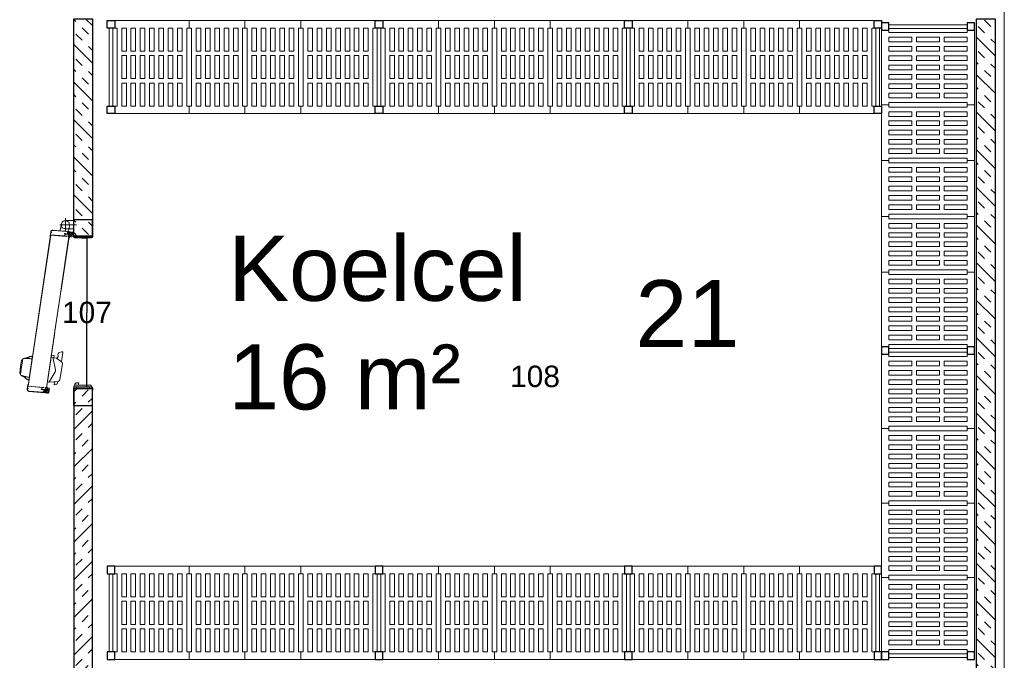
# Model space of a CAD drawing. Header units: millimetres. Extents: x 251300 to 553564, y 2563 to 144710.
# Tile 31 of 57: x 282004 to 287295, y 41972 to 45414. Entities that reach past the tile are written whole.
import ezdxf
from ezdxf.enums import TextEntityAlignment as Align

# ---------------------------------------------------------------- set-up
doc = ezdxf.new("R2010")
doc.units = ezdxf.units.MM
doc.set_wipeout_variables(frame=1)
doc.layers.add('0 @ 50', color=7, linetype='Continuous')
for name, color, linetype, lineweight in [('APPARAAT1', 2, 'Continuous', 25), ('APPARAAT2', 1, 'Continuous', 20), ('APPARAAT5', 7, 'Continuous', 5), ('POSITIENUMMER', 141, 'Continuous', 20), ('TEKST PS', 10, 'Continuous', 9), ('X-L22_C_binnenwand', 7, 'Continuous', 13), ('X-T22_C_ruimtelabel', 7, 'Continuous', 5)]:
    doc.layers.add(name, color=color, linetype=linetype, lineweight=lineweight)
doc.styles.add('PS', font='arial.ttf')
doc.styles.get("Standard").update_dxf_attribs({"font": 'arial.ttf'})
doc.dimstyles.get("Standard").update_dxf_attribs({"dimtxt": 0.18, "dimasz": 0.18, "dimexe": 0.18, "dimexo": 0.0625, "dimgap": 0.09, "dimtad": 0, "dimtih": 1, "dimtoh": 1, "dimdec": 4, "dimzin": 0, "dimdsep": 46, "dimtxsty": 'Standard', "dimcen": 0.09, "dimadec": 0, "dimazin": 0, "dimtfac": 1, "dimtdec": 4, "dimtofl": 0, "dimtmove": 0, "dimatfit": 3, "dimfxl": 1, "dimtolj": 1, "dimtzin": 0, "dimarcsym": 0})

# ---------------------------------------------------------------- blocks, each defined once
blk = doc.blocks.new('POSITIENUMMER')
at = {"layer": 'POSITIENUMMER', "style": 'PS', "flags": 1}
for tag, p in [('MERK-TYPE', (-1.22, -6.81)), ('AFMETINGEN', (-1.22, -10.86)), ('OMSCHRIJVING', (-1.22, -14.79)), ('OPMERKINGEN', (-1.22, -18.98))]:
    blk.add_attdef(tag, p, '', height=2.8, dxfattribs=at)
blk.add_wipeout([(-5.03, 0), (-5.03, 0.11), (-5.02, 0.2), (-5, 0.34), (-4.97, 0.48), (-4.93, 0.6), (-4.86, 0.76), (-4.78, 0.92), (-4.69, 1.07), (-4.6, 1.2), (-4.54, 1.27), (-4.48, 1.34), (-4.43, 1.4), (-4.35, 1.49), (-4.26, 1.57), (-4.18, 1.64), (-4.07, 1.73), (-3.91, 1.86), (-3.77, 1.95), (-3.62, 2.05), (-3.49, 2.12), (-3.31, 2.22), (-3.18, 2.29), (-3.02, 2.36), (-2.86, 2.43), (-2.72, 2.48), (-2.53, 2.55), (-2.36, 2.61), (-2.17, 2.66), (-2, 2.71), (-1.73, 2.77), (-1.53, 2.81), (-1.37, 2.84), (-1.13, 2.88), (-0.93, 2.9), (-0.73, 2.92), (-0.52, 2.93), (-0.28, 2.95), (-0.09, 2.95), (0.17, 2.95), (0.35, 2.94), (0.58, 2.93), (0.78, 2.91), (1, 2.89), (1.15, 2.87), (1.32, 2.85), (1.47, 2.82), (1.68, 2.78), (1.88, 2.74), (2.01, 2.7), (2.16, 2.67), (2.37, 2.6), (2.54, 2.55), (2.65, 2.51), (2.78, 2.46), (2.91, 2.41), (3.05, 2.34), (3.21, 2.27), (3.32, 2.22), (3.46, 2.14), (3.61, 2.06), (3.73, 1.98), (3.85, 1.9), (4, 1.79), (4.11, 1.7), (4.21, 1.62), (4.33, 1.5), (4.43, 1.4), (4.53, 1.29), (4.62, 1.17), (4.69, 1.06), (4.77, 0.94), (4.83, 0.83), (4.89, 0.7), (4.93, 0.6), (4.97, 0.47), (4.99, 0.38), (5.02, 0.23), (5.03, 0.13), (5.03, 0.07), (5.03, 0.04), (5.03, -0.07), (5.02, -0.18), (5.02, -0.17), (5.01, -0.3), (4.96, -0.48), (4.92, -0.62), (4.88, -0.73), (4.79, -0.9), (4.74, -0.99), (4.69, -1.08), (4.62, -1.17), (4.52, -1.29), (4.44, -1.39), (4.37, -1.46), (4.28, -1.55), (4.2, -1.63), (4.05, -1.75), (3.95, -1.83), (3.83, -1.91), (3.65, -2.03), (3.52, -2.11), (3.37, -2.19), (3.23, -2.26), (3.12, -2.32), (2.93, -2.4), (2.81, -2.45), (2.67, -2.5), (2.5, -2.56), (2.26, -2.63), (2.12, -2.68), (1.9, -2.73), (1.71, -2.78), (1.55, -2.81), (1.41, -2.83), (1.28, -2.85), (1.11, -2.88), (0.84, -2.91), (0.68, -2.92), (0.46, -2.94), (0.29, -2.95), (0.1, -2.95), (-0.12, -2.95), (-0.33, -2.94), (-0.56, -2.93), (-0.83, -2.91), (-1.09, -2.88), (-1.3, -2.85), (-1.58, -2.8), (-1.83, -2.75), (-2.05, -2.69), (-2.13, -2.67), (-2.15, -2.67), (-2.41, -2.59), (-2.61, -2.52), (-2.79, -2.45), (-2.94, -2.39), (-3.08, -2.33), (-3.25, -2.25), (-3.37, -2.19), (-3.5, -2.12), (-3.64, -2.04), (-3.76, -1.96), (-3.89, -1.87), (-3.97, -1.81), (-4.08, -1.73), (-4.15, -1.67), (-4.32, -1.51), (-4.48, -1.35), (-4.55, -1.26), (-4.64, -1.14), (-4.73, -1), (-4.79, -0.9), (-4.86, -0.77), (-4.91, -0.65), (-4.94, -0.55), (-4.97, -0.44), (-5.01, -0.28), (-5.02, -0.19), (-5.03, -0.07)]).dxf.layer = 'POSITIENUMMER'
at = {"layer": 'POSITIENUMMER'}
blk.add_attdef('POS', text='', height=2.3, dxfattribs=at).set_placement((0, 0), align=Align.MIDDLE)
blk = doc.blocks.new('*D25')
at = {"layer": 'APPARAAT5', "color": 0, "lineweight": -2, "ltscale": 3, "transparency": 16777216}
for p, q in [((-90, 5.9), (-90, 2.92)), ((-10, 5.9), (-10, 2.92)), ((-89.99, 2.93), (-50.03, 2.93)), ((-10.01, 2.93), (-49.97, 2.93))]:
    blk.add_line(p, q, dxfattribs=at)
at = {"layer": 'APPARAAT5', "color": 0, "ltscale": 3, "transparency": 16777216}
for points in [[(-89.99, 2.93), (-89.99, 2.93), (-90, 2.93)], [(-10.01, 2.93), (-10.01, 2.93), (-10, 2.93)]]:
    blk.add_solid(points, dxfattribs=at)
at = {"layer": 'Defpoints', "color": 0, "ltscale": 3, "transparency": 16777216}
for p in [(-90, 5.9), (-10, 5.9), (-10, 2.93)]:
    blk.add_point(p, dxfattribs=at)
at = {"layer": 'APPARAAT5', "color": 0, "ltscale": 3, "transparency": 16777216, "insert": (-50, 2.93), "char_height": 0.009, "attachment_point": 5}
blk.add_mtext('\\A1;80.0000', dxfattribs=at)
blk = doc.blocks.new('*U84')
at = {"layer": 'APPARAAT5'}
h = blk.add_hatch(dxfattribs=at)
h.set_pattern_fill('INSUL', color=256, scale=15, angle=45)
h.set_pattern_definition([(45, (1364.11, 0), (-101.028, 101.028), []), (45, (1330.44, 33.68), (-101.028, 101.028), [47.625, -47.625]), (45, (1296.76, 67.35), (-101.028, 101.028), [47.625, -47.625])])
h.paths.add_polyline_path([(1564.1, 0), (0, 0), (0, 100), (1564.1, 100)])
at = {"layer": 'APPARAAT1'}
blk.add_lwpolyline([(1564.1, 0), (0, 0), (0, 100), (1564.1, 100)], close=True, dxfattribs=at)
blk = doc.blocks.new('*U83')
at = {"layer": 'APPARAAT5'}
h = blk.add_hatch(dxfattribs=at)
h.set_pattern_fill('INSUL', color=256, scale=15, angle=45)
h.set_pattern_definition([(45, (967.98, 0), (-101.028, 101.028), []), (45, (934.3, 33.68), (-101.028, 101.028), [47.625, -47.625]), (45, (900.63, 67.35), (-101.028, 101.028), [47.625, -47.625])])
h.paths.add_polyline_path([(1168, 0), (0, 0), (0, 100), (1168, 100)])
at = {"layer": 'APPARAAT1'}
blk.add_lwpolyline([(1168, 0), (0, 0), (0, 100), (1168, 100)], close=True, dxfattribs=at)
blk = doc.blocks.new('*U82')
at = {"layer": 'APPARAAT5'}
h = blk.add_hatch(dxfattribs=at)
h.set_pattern_fill('INSUL', color=256, scale=15, angle=45)
h.set_pattern_definition([(45, (3352.09, 0), (-101.028, 101.028), []), (45, (3318.42, 33.68), (-101.028, 101.028), [47.625, -47.625]), (45, (3284.74, 67.35), (-101.028, 101.028), [47.625, -47.625])])
h.paths.add_polyline_path([(3552.1, 0), (0, 0), (0, 100), (3552.1, 100)])
at = {"layer": 'APPARAAT1'}
blk.add_lwpolyline([(3552.1, 0), (0, 0), (0, 100), (3552.1, 100)], close=True, dxfattribs=at)
blk = doc.blocks.new('legbord 500-400')
at = {"layer": 'APPARAAT2'}
for p, q in [((400, 500), (0, 500)), ((0, 500), (0, 460)), ((400, 460), (400, 500)), ((12.5, 460), (0, 460)), ((12.5, 250), (12.5, 460)), ((387.5, 250), (387.5, 460)), ((400, 460), (387.5, 460)), ((12.5, 250), (12.5, 40)), ((387.5, 250), (387.5, 40)), ((0, 40), (12.5, 40)), ((0, 40), (0, 0)), ((0, 0), (400, 0)), ((387.5, 40), (400, 40)), ((400, 0), (400, 40))]:
    blk.add_line(p, q, dxfattribs=at)
at = {"layer": 'APPARAAT5'}
for p, q in [((37.5, 336), (37.5, 460)), ((62.5, 460), (37.5, 460)), ((62.5, 336), (62.5, 460)), ((87.5, 336), (87.5, 460)), ((112.5, 460), (87.5, 460)), ((112.5, 336), (112.5, 460)), ((137.5, 336), (137.5, 460)), ((162.5, 460), (137.5, 460)), ((162.5, 336), (162.5, 460)), ((187.5, 336), (187.5, 460)), ((212.5, 460), (187.5, 460)), ((212.5, 336), (212.5, 460)), ((237.5, 336), (237.5, 460)), ((262.5, 460), (237.5, 460)), ((262.5, 336), (262.5, 460)), ((287.5, 336), (287.5, 460)), ((312.5, 460), (287.5, 460)), ((312.5, 336), (312.5, 460)), ((337.5, 336), (337.5, 460)), ((362.5, 460), (337.5, 460)), ((362.5, 336), (362.5, 460)), ((37.5, 336), (62.5, 336)), ((87.5, 336), (112.5, 336)), ((137.5, 336), (162.5, 336)), ((187.5, 336), (212.5, 336)), ((237.5, 336), (262.5, 336)), ((287.5, 336), (312.5, 336)), ((337.5, 336), (362.5, 336)), ((37.5, 312), (62.5, 312)), ((37.5, 250), (37.5, 312)), ((62.5, 250), (62.5, 312)), ((87.5, 312), (112.5, 312)), ((87.5, 250), (87.5, 312)), ((112.5, 250), (112.5, 312)), ((137.5, 312), (162.5, 312)), ((137.5, 250), (137.5, 312)), ((162.5, 250), (162.5, 312)), ((187.5, 312), (212.5, 312)), ((187.5, 250), (187.5, 312)), ((212.5, 250), (212.5, 312)), ((237.5, 312), (262.5, 312)), ((237.5, 250), (237.5, 312)), ((262.5, 250), (262.5, 312)), ((287.5, 312), (312.5, 312)), ((287.5, 250), (287.5, 312)), ((312.5, 250), (312.5, 312)), ((337.5, 312), (362.5, 312)), ((337.5, 250), (337.5, 312)), ((362.5, 250), (362.5, 312)), ((37.5, 250), (37.5, 188)), ((62.5, 250), (62.5, 188)), ((87.5, 250), (87.5, 188)), ((112.5, 250), (112.5, 188)), ((137.5, 250), (137.5, 188)), ((162.5, 250), (162.5, 188)), ((187.5, 250), (187.5, 188)), ((212.5, 250), (212.5, 188)), ((237.5, 250), (237.5, 188)), ((262.5, 250), (262.5, 188)), ((287.5, 250), (287.5, 188)), ((312.5, 250), (312.5, 188)), ((337.5, 250), (337.5, 188)), ((362.5, 250), (362.5, 188)), ((37.5, 188), (62.5, 188)), ((37.5, 164), (37.5, 40)), ((37.5, 164), (62.5, 164)), ((62.5, 164), (62.5, 40)), ((87.5, 188), (112.5, 188)), ((87.5, 164), (87.5, 40)), ((87.5, 164), (112.5, 164)), ((112.5, 164), (112.5, 40)), ((137.5, 188), (162.5, 188)), ((137.5, 164), (137.5, 40)), ((137.5, 164), (162.5, 164)), ((162.5, 164), (162.5, 40)), ((187.5, 188), (212.5, 188)), ((187.5, 164), (212.5, 164)), ((187.5, 164), (187.5, 40)), ((212.5, 164), (212.5, 40)), ((237.5, 188), (262.5, 188)), ((237.5, 164), (237.5, 40)), ((237.5, 164), (262.5, 164)), ((262.5, 164), (262.5, 40)), ((287.5, 188), (312.5, 188)), ((287.5, 164), (287.5, 40)), ((287.5, 164), (312.5, 164)), ((312.5, 164), (312.5, 40)), ((337.5, 188), (362.5, 188)), ((337.5, 164), (337.5, 40)), ((337.5, 164), (362.5, 164)), ((362.5, 164), (362.5, 40)), ((37.5, 40), (62.5, 40)), ((87.5, 40), (112.5, 40)), ((137.5, 40), (162.5, 40)), ((187.5, 40), (212.5, 40)), ((237.5, 40), (262.5, 40)), ((287.5, 40), (312.5, 40)), ((337.5, 40), (362.5, 40))]:
    blk.add_line(p, q, dxfattribs=at)
blk = doc.blocks.new('staander 500')
at = {"layer": 'APPARAAT1'}
for points in [[(0, 460), (40, 460), (40, 500), (0, 500)], [(0, 0), (40, 0), (40, 40), (0, 40)]]:
    blk.add_lwpolyline(points, close=True, dxfattribs=at)
at = {"layer": 'APPARAAT2'}
for p, q in [((10, 460), (10, 40)), ((30, 460), (30, 40))]:
    blk.add_line(p, q, dxfattribs=at)
blk = doc.blocks.new('*U130')
for name, p in [('staander 500', (0, -500)), ('legbord 500-400', (40, -500)), ('legbord 500-400', (440, -500)), ('legbord 500-400', (840, -500)), ('legbord 500-400', (1240, -500)), ('staander 500', (1640, -500))]:
    blk.add_blockref(name, p)
blk = doc.blocks.new('legbord 500-300')
at = {"layer": 'APPARAAT2'}
for p, q in [((300, 500), (0, 500)), ((0, 500), (0, 460)), ((300, 460), (300, 500)), ((12.5, 460), (0, 460)), ((12.5, 250), (12.5, 460)), ((287.5, 250), (287.5, 460)), ((300, 460), (287.5, 460)), ((12.5, 250), (12.5, 40)), ((287.5, 250), (287.5, 40)), ((0, 40), (12.5, 40)), ((0, 40), (0, 0)), ((0, 0), (300, 0)), ((287.5, 40), (300, 40)), ((300, 0), (300, 40))]:
    blk.add_line(p, q, dxfattribs=at)
at = {"layer": 'APPARAAT5'}
for p, q in [((37.5, 336), (37.5, 460)), ((62.5, 460), (37.5, 460)), ((62.5, 336), (62.5, 460)), ((87.5, 336), (87.5, 460)), ((112.5, 460), (87.5, 460)), ((112.5, 336), (112.5, 460)), ((137.5, 336), (137.5, 460)), ((162.5, 460), (137.5, 460)), ((162.5, 336), (162.5, 460)), ((187.5, 336), (187.5, 460)), ((212.5, 460), (187.5, 460)), ((212.5, 336), (212.5, 460)), ((237.5, 336), (237.5, 460)), ((262.5, 460), (237.5, 460)), ((262.5, 336), (262.5, 460)), ((37.5, 336), (62.5, 336)), ((87.5, 336), (112.5, 336)), ((137.5, 336), (162.5, 336)), ((187.5, 336), (212.5, 336)), ((237.5, 336), (262.5, 336)), ((37.5, 312), (62.5, 312)), ((37.5, 250), (37.5, 312)), ((62.5, 250), (62.5, 312)), ((87.5, 312), (112.5, 312)), ((87.5, 250), (87.5, 312)), ((112.5, 250), (112.5, 312)), ((137.5, 312), (162.5, 312)), ((137.5, 250), (137.5, 312)), ((162.5, 250), (162.5, 312)), ((187.5, 312), (212.5, 312)), ((187.5, 250), (187.5, 312)), ((212.5, 250), (212.5, 312)), ((237.5, 312), (262.5, 312)), ((237.5, 250), (237.5, 312)), ((262.5, 250), (262.5, 312)), ((37.5, 250), (37.5, 188)), ((62.5, 250), (62.5, 188)), ((87.5, 250), (87.5, 188)), ((112.5, 250), (112.5, 188)), ((137.5, 250), (137.5, 188)), ((162.5, 250), (162.5, 188)), ((187.5, 250), (187.5, 188)), ((212.5, 250), (212.5, 188)), ((237.5, 250), (237.5, 188)), ((262.5, 250), (262.5, 188)), ((37.5, 188), (62.5, 188)), ((37.5, 164), (37.5, 40)), ((37.5, 164), (62.5, 164)), ((62.5, 164), (62.5, 40)), ((87.5, 188), (112.5, 188)), ((87.5, 164), (87.5, 40)), ((87.5, 164), (112.5, 164)), ((112.5, 164), (112.5, 40)), ((137.5, 188), (162.5, 188)), ((137.5, 164), (137.5, 40)), ((137.5, 164), (162.5, 164)), ((162.5, 164), (162.5, 40)), ((187.5, 188), (212.5, 188)), ((187.5, 164), (187.5, 40)), ((187.5, 164), (212.5, 164)), ((212.5, 164), (212.5, 40)), ((237.5, 188), (262.5, 188)), ((237.5, 164), (237.5, 40)), ((237.5, 164), (262.5, 164)), ((262.5, 164), (262.5, 40)), ((37.5, 40), (62.5, 40)), ((87.5, 40), (112.5, 40)), ((137.5, 40), (162.5, 40)), ((187.5, 40), (212.5, 40)), ((237.5, 40), (262.5, 40))]:
    blk.add_line(p, q, dxfattribs=at)
blk = doc.blocks.new('*U51')
for name, p in [('staander 500', (0, -500)), ('legbord 500-300', (40, -500)), ('legbord 500-300', (340, -500)), ('legbord 500-300', (640, -500)), ('legbord 500-400', (940, -500)), ('staander 500', (1340, -500))]:
    blk.add_blockref(name, p)
blk = doc.blocks.new('*U62')
for name, p in [('staander 500', (0, -500)), ('legbord 500-400', (40, -500)), ('legbord 500-300', (440, -500)), ('legbord 500-300', (740, -500)), ('legbord 500-400', (1040, -500)), ('staander 500', (1440, -500))]:
    blk.add_blockref(name, p)
blk = doc.blocks.new('*U53')
for name, p in [('staander 500', (0, -500)), ('legbord 500-400', (40, -500)), ('legbord 500-300', (440, -500)), ('legbord 500-300', (740, -500)), ('legbord 500-300', (1040, -500)), ('legbord 500-400', (1340, -500)), ('staander 500', (1740, -500))]:
    blk.add_blockref(name, p)
blk = doc.blocks.new('*U24')
at = {"layer": 'APPARAAT1'}
for p, q in [((-100, 10), (-90.95, 10)), ((-100, 10), (-100, 0)), ((-9.05, 10), (0, 10)), ((0, 10), (0, 0)), ((-100, 0), (-90.95, 0)), ((-9.05, 0), (0, 0))]:
    blk.add_line(p, q, dxfattribs=at)
at = {"layer": 'APPARAAT5', "ltscale": 3}
for p, q in [((-79.22077, 38.0429), (-83.24206, 38.65232)), ((-79.14585, 38.53725), (-82.4086, 39.03172)), ((-79.22077, 38.0429), (-75.19948, 37.43347)), ((-79.14585, 38.53725), (-75.88311, 38.04278)), ((-92.45115, 34.18173), (-93.15832, 25.57947)), ((-92.90213, 26.26887), (-92.30284, 34.15926)), ((-91.33507, 34.8723), (-90.93959, 34.81236)), ((-91.3126, 35.0206), (-88.89577, 34.65433)), ((-90.93959, 34.81236), (-90.97705, 34.56518)), ((-90.97705, 34.56518), (-90.82874, 34.54271)), ((-90.82874, 34.54271), (-90.79128, 34.78989)), ((-90.79128, 34.78989), (-89.7037, 34.62506)), ((-90.27006, 25.95089), (-89.5554, 34.60259)), ((-90.25355, 27.06095), (-89.7037, 34.62506)), ((-89.57113, 34.49878), (-8.47193, 22.38091)), ((-8.46368, 22.43529), (-89.56289, 34.55316)), ((-89.5554, 34.60259), (-88.80398, 34.48871)), ((-88.80398, 34.48871), (-88.81147, 34.43927)), ((-88.81147, 34.43927), (-88.57424, 34.40332)), ((-86.34649, 34.06571), (-73.59345, 32.13298)), ((-91.45198, 27.49543), (-91.5194, 27.05051)), ((-91.5194, 27.05051), (-91.3711, 27.02803)), ((-91.3711, 27.02803), (-91.51794, 26.05909)), ((-91.47752, 25.32475), (-91.20781, 27.10443)), ((-91.45198, 27.49543), (-91.30367, 27.47295)), ((-91.34113, 27.22577), (-91.30367, 27.47295)), ((-91.34113, 27.22577), (-90.25355, 27.06095)), ((-91.20781, 27.10443), (-90.26853, 26.96208)), ((-90.26853, 26.96208), (-90.41837, 25.97337)), ((-93.41372, 23.4938), (-93.34629, 23.93872)), ((-93.41372, 23.4938), (-92.16795, 23.305)), ((-93.35679, 23.53574), (-93.30435, 23.88179)), ((-93.35679, 23.53574), (-92.20989, 23.36193)), ((-93.34629, 23.93872), (-92.6596, 23.83465)), ((-92.93857, 24.59175), (-93.30533, 24.16099)), ((-93.30435, 23.88179), (-92.15745, 23.70797)), ((-93.2683, 24.78701), (-93.14843, 25.57798)), ((-93.2683, 24.78701), (-93.10022, 24.76154)), ((-93.25835, 24.05182), (-92.74077, 23.97338)), ((-92.85974, 24.58958), (-93.22741, 24.15597)), ((-92.70474, 24.01849), (-93.20053, 24.09362)), ((-93.18448, 24.67276), (-92.9587, 24.63854)), ((-93.16949, 24.77163), (-90.15393, 24.31462)), ((-93.15832, 25.57947), (-92.58487, 25.49257)), ((-93.14843, 25.57798), (-92.51071, 25.48134)), ((-93.09751, 24.91284), (-93.0151, 25.45663)), ((-93.09751, 24.91284), (-92.94921, 24.89037)), ((-93.02101, 24.93323), (-92.78431, 25.17701)), ((-93.0151, 25.45663), (-91.43317, 25.21689)), ((-93.00966, 24.89952), (-92.94922, 24.89036)), ((-92.98754, 25.70531), (-92.92011, 26.15022)), ((-92.98754, 25.70531), (-92.5624, 25.64087)), ((-92.97175, 24.74166), (-92.94922, 24.89036)), ((-92.9522, 24.87059), (-92.94921, 24.89037)), ((-92.92011, 26.15022), (-91.53592, 25.94045)), ((-92.90213, 26.26887), (-91.51794, 26.05909)), ((-92.87288, 24.72668), (-92.82892, 25.01672)), ((-92.8018, 25.07139), (-92.72378, 25.15175)), ((-92.80145, 24.61471), (-92.18894, 24.52188)), ((-92.77496, 25.6731), (-92.75698, 25.79174)), ((-92.77496, 25.6731), (-92.48823, 25.62964)), ((-92.75698, 25.79174), (-91.76827, 25.6419)), ((-92.6596, 23.83465), (-92.7017, 23.94217)), ((-92.64089, 25.04701), (-92.6916, 25.14687)), ((-92.67514, 24.69671), (-92.63118, 24.98675)), ((-92.60252, 23.826), (-92.66567, 23.98728)), ((-92.47246, 24.85009), (-92.6263, 25.15307)), ((-92.60252, 23.826), (-92.30591, 23.78105)), ((-92.57627, 24.68172), (-92.55373, 24.83043)), ((-92.55672, 24.81066), (-92.55372, 24.83043)), ((-92.55373, 24.83043), (-92.49329, 24.82127)), ((-92.55372, 24.83043), (-91.51558, 24.6731)), ((-92.51071, 25.48134), (-92.48823, 25.62964)), ((-92.50517, 25.55129), (-92.50368, 25.56118)), ((-92.44767, 24.66265), (-90.22391, 24.32564)), ((-92.30591, 23.78105), (-92.19781, 23.91638)), ((-92.24882, 23.77239), (-92.17676, 23.86261)), ((-92.24882, 23.77239), (-92.10052, 23.74992)), ((-92.20989, 23.36193), (-92.15745, 23.70797)), ((-92.16795, 23.305), (-91.34451, 23.14297)), ((-92.16045, 23.35448), (-92.10052, 23.74992)), ((-92.16045, 23.35448), (-91.33486, 23.19203)), ((-92.15729, 24.50356), (-91.57423, 23.91725)), ((-92.15125, 23.93461), (-91.61154, 23.85281)), ((-92.1302, 23.88084), (-91.5687, 23.79575)), ((-92.12511, 25.4229), (-92.10263, 25.5712)), ((-92.12511, 25.4229), (-90.50857, 25.17791)), ((-92.10819, 25.50124), (-92.10969, 25.49135)), ((-92.10263, 25.5712), (-91.78625, 25.52326)), ((-92.08106, 24.48801), (-91.50342, 23.90852)), ((-92.07173, 24.50412), (-91.04555, 24.3486)), ((-92.05097, 25.41165), (-91.47752, 25.32475)), ((-92.02849, 25.55996), (-91.60335, 25.49553)), ((-91.78625, 25.52326), (-91.76827, 25.6419)), ((-91.53592, 25.94045), (-91.60335, 25.49553)), ((-91.51558, 24.6731), (-91.43317, 25.21689)), ((-91.36727, 24.65062), (-91.28486, 25.19442)), ((-91.36727, 24.65062), (-91.16953, 24.62066)), ((-91.36727, 24.65062), (-90.5763, 24.53075)), ((-91.28486, 25.19442), (-90.49389, 25.07454)), ((-90.92446, 24.33025), (-90.16891, 24.21575)), ((-90.66799, 24.39294), (-90.22391, 24.32564)), ((-90.5763, 24.53075), (-90.49389, 25.07454)), ((-90.47743, 24.51577), (-90.39952, 25.0299)), ((-90.47743, 24.51577), (-90.00289, 24.44385)), ((-90.45496, 24.66408), (-9.37556, 12.54921)), ((-10.4542, 12.71268), (-90.45496, 24.66408)), ((-9.36783, 12.60022), (-90.44723, 24.71508)), ((-90.41837, 25.97337), (-90.27006, 25.95089)), ((-89.83211, 24.56968), (-90.00289, 24.44385)), ((-89.83211, 24.56968), (-89.79603, 24.56422)), ((-87.31739, 21.20856), (-87.60472, 20.35566)), ((-87.48061, 23.20189), (-87.47063, 23.19621)), ((-87.46634, 23.02761), (-87.08397, 18.35775)), ((-87.33077, 24.1906), (-87.45441, 23.37478)), ((-87.33077, 24.1906), (-72.99447, 22.01793)), ((-87.18219, 23.03199), (-81.91886, 20.03529)), ((-74.18092, 22.19774), (-74.59597, 19.45902)), ((-72.99447, 22.01793), (-73.18926, 20.73261)), ((-8.4562, 22.48472), (-9.20762, 22.5986)), ((-9.17087, 13.83303), (-8.4562, 22.48472)), ((-6.65404, 22.36332), (-9.07087, 22.72959)), ((-8.85774, 14.89813), (-8.30789, 22.46225)), ((-7.22031, 22.29742), (-8.30789, 22.46225)), ((-7.25777, 22.05024), (-7.22031, 22.29742)), ((-7.10946, 22.02777), (-7.25777, 22.05024)), ((-7.072, 22.27495), (-7.10946, 22.02777)), ((-6.67652, 22.21501), (-7.072, 22.27495)), ((-6.56277, 13.35686), (-5.96348, 21.24724)), ((-5.81517, 21.22477), (-6.52235, 12.62251)), ((-6.50049, 12.76676), (-5.79631, 21.36947)), ((-88.95063, 20.43544), (-88.68257, 19.36964)), ((-87.8581, 20.22998), (-88.82173, 20.5546)), ((-88.22719, 18.87701), (-88.11552, 18.83939)), ((-86.23714, 17.45064), (-77.45462, 16.11965)), ((-74.67257, 21.13906), (-80.87589, 19.86929)), ((-76.4809, 16.5416), (-74.7608, 19.0421)), ((-76.39464, 16.667), (-71.49063, 15.92379)), ((-74.69438, 19.13866), (-73.71203, 18.4629)), ((-74.40568, 20.71467), (-73.41697, 20.56483)), ((-71.80239, 18.06431), (-71.2318, 16.67794)), ((-71.20621, 16.46576), (-71.26292, 16.09157)), ((-5.82621, 17.21596), (-3.94766, 16.93126)), ((-5.21152, 12.57142), (-4.53724, 17.02061)), ((-2.8964, 8.56934), (-2.89639, 17.56934)), ((-9.99841, 12.6436), (-10.03448, 12.64907)), ((-9.99841, 12.6436), (-9.87257, 12.47282)), ((-9.39803, 12.40091), (-9.87257, 12.47282)), ((-9.02605, 12.09126), (-9.7816, 12.20577)), ((-6.75105, 11.84763), (-9.76661, 12.30464)), ((-7.47275, 11.95741), (-9.69651, 12.29443)), ((-9.25243, 12.22713), (-9.69651, 12.29443)), ((-9.39803, 12.40091), (-9.32012, 12.91503)), ((-9.29916, 12.38592), (-9.21675, 12.92971)), ((-8.50819, 12.26605), (-9.29916, 12.38592)), ((-8.42578, 12.80984), (-9.21675, 12.92971)), ((-7.55556, 12.7791), (-9.17211, 13.02409)), ((-9.02256, 13.81055), (-9.17087, 13.83303)), ((-8.87272, 14.79926), (-9.02256, 13.81055)), ((-8.14218, 10.74361), (-8.97664, 10.83284)), ((-8.13468, 10.79309), (-8.97132, 10.88255)), ((-7.87878, 11.91739), (-8.90495, 12.07291)), ((-7.93345, 14.65691), (-8.87272, 14.79926)), ((-7.77016, 14.73331), (-8.85774, 14.89813)), ((-8.50819, 12.26605), (-8.70594, 12.29602)), ((-7.87464, 11.89924), (-8.59804, 11.51693)), ((-8.00761, 11.30478), (-8.56911, 11.38988)), ((-7.79722, 11.89151), (-8.52782, 11.50429)), ((-7.97157, 11.34989), (-8.51128, 11.43169)), ((-8.50819, 12.26605), (-8.42578, 12.80984)), ((-8.35989, 12.24357), (-8.27748, 12.78736)), ((-7.32174, 12.08624), (-8.35989, 12.24357)), ((-6.69554, 12.54762), (-8.27748, 12.78736)), ((-8.20316, 12.87724), (-7.93345, 14.65691)), ((-7.62971, 12.79033), (-8.20316, 12.87724)), ((-6.8964, 10.55481), (-8.14218, 10.74361)), ((-8.13468, 10.79309), (-8.07475, 11.18853)), ((-8.08525, 10.78555), (-8.0328, 11.1316)), ((-6.93834, 10.61174), (-8.08525, 10.78555)), ((-7.92644, 11.16605), (-8.07475, 11.18853)), ((-6.8859, 10.95779), (-8.0328, 11.1316)), ((-7.96495, 13.44799), (-8.03238, 13.00307)), ((-7.60723, 12.93864), (-8.03238, 13.00307)), ((-7.92644, 11.16605), (-7.96854, 11.27358)), ((-6.58075, 13.23821), (-7.96495, 13.44799)), ((-7.80012, 14.53557), (-7.94697, 13.56663)), ((-6.56277, 13.35686), (-7.94697, 13.56663)), ((-7.86936, 11.1574), (-7.93251, 11.31869)), ((-7.57275, 11.11245), (-7.86936, 11.1574)), ((-7.84948, 12.97536), (-7.83149, 13.094)), ((-7.53309, 12.92741), (-7.84948, 12.97536)), ((-6.84278, 12.94416), (-7.83149, 13.094)), ((-7.65182, 14.51309), (-7.80012, 14.53557)), ((-7.77016, 14.73331), (-7.7327, 14.98049)), ((-7.14906, 11.80681), (-7.76156, 11.89963)), ((-7.58439, 14.95801), (-7.7327, 14.98049)), ((-7.58439, 14.95801), (-7.65182, 14.51309)), ((-7.57275, 11.11245), (-7.46464, 11.24778)), ((-7.55556, 12.7791), (-7.53309, 12.92741)), ((-7.54851, 12.85894), (-7.55001, 12.84905)), ((-7.51566, 11.1038), (-7.4436, 11.19402)), ((-6.82897, 10.99973), (-7.51566, 11.1038)), ((-7.41809, 11.26601), (-6.92229, 11.19087)), ((-6.87945, 11.13381), (-7.39704, 11.21225)), ((-7.39353, 12.1291), (-7.15683, 12.37289)), ((-7.32174, 12.08623), (-7.38218, 12.09539)), ((-7.34427, 11.93753), (-7.32174, 12.08623)), ((-7.32474, 12.06647), (-7.32174, 12.08624)), ((-7.2454, 11.92255), (-7.20144, 12.21259)), ((-7.17432, 12.26727), (-7.0963, 12.34762)), ((-7.16997, 12.72066), (-7.14749, 12.86897)), ((-6.53225, 12.62402), (-7.16997, 12.72066)), ((-7.15452, 12.78911), (-7.15303, 12.799)), ((-6.86076, 12.82552), (-7.14749, 12.86897)), ((-7.10083, 11.76553), (-6.87815, 11.24245)), ((-6.52235, 12.62251), (-7.0958, 12.70942)), ((-6.64818, 12.79329), (-7.07333, 12.85772)), ((-7.01341, 12.24288), (-7.06412, 12.34274)), ((-7.04766, 11.89258), (-7.0037, 12.18262)), ((-7.0249, 11.74425), (-6.80223, 11.22416)), ((-6.84498, 12.04597), (-6.99882, 12.34894)), ((-6.76603, 11.74876), (-6.9918, 11.78297)), ((-6.94879, 11.8776), (-6.92625, 12.0263)), ((-6.93834, 10.61174), (-6.8859, 10.95779)), ((-6.92925, 12.00653), (-6.92626, 12.02631)), ((-6.77795, 12.00383), (-6.92626, 12.02631)), ((-6.86581, 12.01714), (-6.92625, 12.0263)), ((-6.8964, 10.55481), (-6.82897, 10.99973)), ((-6.86076, 12.82552), (-6.84278, 12.94416)), ((-6.65212, 11.83305), (-6.8202, 11.85852)), ((-6.77795, 12.00383), (-6.69554, 12.54762)), ((-6.65212, 11.83305), (-6.53225, 12.62402)), ((-6.64818, 12.79329), (-6.58075, 13.23821)), ((-6.50049, 12.76676), (-4.30319, 12.43376)), ((0.65361, 14.49999), (-6.44639, 14.49999)), ((-5.1464, 12.24629), (-5.14639, 13.1)), ((-5.1464, 10), (-5.1464, 12.24629)), ((-0.6464, 9.99999), (-0.64639, 13.42238)), ((-92, 9.97009), (-92, 9.93009)), ((-92, 9.93009), (-91.8, 9.93009)), ((-91.8, 9.97009), (-91.8, 9.93009)), ((-90.99999, 9.94509), (-91.8, 9.94509)), ((-91.67, 10.10009), (-90.95, 10.10009)), ((-91.52766, 10.20009), (-90.6, 10.20009)), ((-90.99999, 10.00009), (-90.99999, 0.00009)), ((-90.95, -0.09991), (-90.95, 10.10009)), ((-90.8, 10.00009), (-90.8, 8.53009)), ((-90.8, 10.00009), (-90.6, 10.00009)), ((-90.8, 8.53009), (-90.2, 8.53009)), ((-90.8, 8.43009), (-90.2, 8.43009)), ((-90.8, 1.57009), (-90.8, 8.43009)), ((-90.2, 8.53009), (-90.2, 9.60008)), ((-90.2, 1.57009), (-90.2, 8.43009)), ((-90.00003, 9.88548), (-89.15152, 9.67336)), ((-90.00003, 9.88548), (-90, 0.40008)), ((-90, 0.40008), (-90, 9.60008)), ((-89.00003, 9.47933), (-89.00003, 0.79164)), ((-89.00003, 7.63548), (-87.86584, 7.25742)), ((-87.80003, 7.30485), (-87.80003, 8.08858)), ((-10, 0.4), (-10, 9.6)), ((-9.8, 8.6), (-9.8, 9.6)), ((-9.2, 8.6), (-9.8, 8.6)), ((-9.2, 8.5), (-9.8, 8.5)), ((-9.8, 1.5), (-9.8, 8.5)), ((-8.47233, 10.2), (-9.4, 10.2)), ((-9.2, 10), (-9.4, 10)), ((-9.2, 10), (-9.2, 8.6)), ((-9.2, 1.5), (-9.2, 8.5)), ((-9.05, -0.1), (-9.05, 10.1)), ((-8.33, 10.1), (-9.05, 10.1)), ((-9.00001, 10), (-9.00001, 0)), ((-9.00001, 9.945), (-8.2, 9.945)), ((-8.2, 9.97), (-8.2, 9.93)), ((-8, 9.93), (-8.2, 9.93)), ((-8, 9.97), (-8, 9.93)), ((-92, 0.07009), (-91.8, 0.07009)), ((-92, 0.03009), (-92, 0.07009)), ((-91.8, 0.03009), (-91.8, 0.07009)), ((-91.8, 0.05009), (-90.99999, 0.05009)), ((-90.8, 1.57009), (-90.2, 1.57009)), ((-90.8, 1.47009), (-90.2, 1.47009)), ((-90.8, 0.00009), (-90.8, 1.47009)), ((-90.6, 0.00009), (-90.8, 0.00009)), ((-90.2, 0.40008), (-90.2, 1.47009)), ((-90.00003, 0.38548), (-89.15152, 0.59761)), ((-9.2, 1.5), (-9.8, 1.5)), ((-9.2, 1.4), (-9.8, 1.4)), ((-9.8, 0.4), (-9.8, 1.4)), ((-9.2, 0), (-9.2, 1.4)), ((-8.2, 0.07), (-9.00001, 0.07)), ((-8, 0.07), (-8.2, 0.07)), ((-8.2, 0.03), (-8.2, 0.07)), ((-8, 0.03), (-8, 0.07)), ((-91.67, -0.09991), (-90.95, -0.09991)), ((-91.52767, -0.19991), (-90.6, -0.19991)), ((-9.4, 0), (-9.2, 0)), ((-8.47234, -0.2), (-9.4, -0.2)), ((-8.33, -0.1), (-9.05, -0.1))]:
    blk.add_line(p, q, dxfattribs=at)
for centre, radius, start, end in [((-83.31698, 38.15797), 0.5, 81.382368, 158.99505), ((-82.48352, 38.53737), 0.5, 81.382367, 171.382367), ((-79.56785, 39.6703), 3.37538, 193.568531, 198.854097), ((-75.95803, 37.54842), 0.5, 351.382367, 81.382367), ((-78.40709, 39.49439), 3.37538, 323.910637, 329.1962), ((-75.2744, 36.93911), 0.5, 3.769684, 81.382366), ((-91.46244, 34.03189), 1, 81.382371, 171.382371), ((-91.46244, 34.03189), 0.85, 81.382371, 171.382371), ((-88.99276, 34.19866), 0.46588, 26.059443, 77.984106), ((-93.24786, 24.12103), 0.07, 145.185085, 261.382371), ((-93.19454, 24.13317), 0.04, 145.260247, 261.382371), ((-93.17699, 24.72219), 0.05, 81.382371, 261.382371), ((-93.08074, 24.89007), 0.13, 261.382371, 351.382371), ((-93.00666, 24.9193), 0.02, 135.844693, 261.382371), ((-92.9632, 24.60888), 0.03, 325.185085, 81.382371), ((-92.81044, 24.55539), 0.06, 81.382371, 145.260247), ((-92.73005, 25.00173), 0.1, 135.844693, 171.382371), ((-92.71257, 25.10735), 0.1, 81.382371, 135.844693), ((-92.74826, 23.92394), 0.05, 21.382371, 81.382371), ((-92.70943, 25.13782), 0.02, 26.920049, 135.844693), ((-92.71223, 23.96905), 0.05, 21.382371, 81.382371), ((-92.71546, 25.10779), 0.1, 26.920049, 81.382371), ((-92.73005, 25.00173), 0.1, 351.382371, 26.920049), ((-92.57438, 25.56178), 0.07, 261.382371, 351.382371), ((-92.57289, 25.57166), 0.07, 351.382371, 81.382371), ((-92.42819, 24.79118), 0.13, 171.382371, 261.382371), ((-92.49029, 24.84104), 0.02, 261.382371, 26.920049), ((-92.15874, 23.88517), 0.05, 81.382371, 141.382371), ((-92.19643, 24.47245), 0.05, 38.482809, 81.382371), ((-92.13769, 23.83141), 0.05, 81.382371, 141.382371), ((-92.04048, 25.48086), 0.07, 171.382371, 261.382371), ((-92.03898, 25.49075), 0.07, 81.382371, 171.382371), ((-92.07323, 24.49423), 0.01, 81.382371, 218.482809), ((-91.60554, 23.89236), 0.04, 261.382371, 38.482809), ((-91.55821, 23.86496), 0.07, 261.382371, 38.482809), ((-91.05304, 24.29917), 0.05, 23.040515, 81.382371), ((-90.92746, 24.31048), 0.02, 81.382366, 203.011827), ((-90.52805, 25.04938), 0.13, 351.382371, 81.382371), ((-90.16397, 24.72112), 0.4, 261.382371, 336.904859), ((-90.16142, 24.26518), 0.05, 261.382371, 81.382371), ((-85.97134, 23.15002), 1.5, 171.382367, 184.680937), ((-86.9348, 23.4665), 0.5, 171.382367, 240.344856), ((-74.77284, 21.6289), 0.5, 281.56817, 351.382367), ((-6.80388, 21.37461), 0.85, 351.382367, 81.382367), ((-6.80388, 21.37461), 1, 351.382367, 81.382367), ((-88.85365, 20.45984), 0.1, 71.382367, 194.117593), ((-88.00371, 19.54038), 0.7, 194.117593, 251.382367), ((-87.79425, 20.41951), 0.2, 251.382367, 341.382367), ((-86.0873, 18.43935), 1, 184.680937, 261.382367), ((-81.17669, 21.33882), 1.5, 240.344856, 281.56817), ((-77.30478, 17.10836), 1, 261.382367, 325.475859), ((-75.58468, 19.60886), 1, 325.475859, 351.382367), ((-73.42865, 18.87485), 0.5, 235.475859, 304.551027), ((-73.387, 20.76257), 0.2, 261.382367, 351.382367), ((-72.63466, 17.72178), 0.9, 22.370536, 124.551027), ((-71.46067, 16.12154), 0.2, 261.382367, 351.382367), ((-71.6017, 16.5257), 0.4, 351.382367, 22.370536), ((-3.80188, 15.40501), 1, 114.3043093, 161.6543683), ((-2.89639, 13.39999), 3.2, 65.6955773, 114.3043093), ((-4.95847, 9.18569), 7.81125, 63.036785, 82.564814), ((-1.99091, 15.40501), 1, 18.3455303, 65.6955773), ((-1.87013, 15.25654), 1, 15.686726, 63.036785), ((-9.63657, 12.68991), 0.4, 185.859879, 261.382367), ((-9.7741, 12.2552), 0.05, 81.382367, 261.382367), ((-9.19158, 12.89556), 0.13, 81.382367, 171.382367), ((-9.02904, 12.07149), 0.02, 319.752911, 81.382372), ((-8.91245, 12.02348), 0.05, 81.382367, 139.724222), ((-8.55862, 11.45909), 0.07, 124.281929, 261.382367), ((-8.50529, 11.47123), 0.04, 124.281929, 261.382367), ((-8.0151, 11.25535), 0.05, 21.382367, 81.382367), ((-7.97907, 11.30046), 0.05, 21.382367, 81.382367), ((-7.88027, 11.90751), 0.01, 304.281929, 81.382367), ((-7.76906, 11.8502), 0.05, 81.382367, 124.281929), ((-7.61922, 12.85954), 0.07, 261.382367, 351.382367), ((-7.61772, 12.86943), 0.07, 351.382367, 81.382367), ((-7.45327, 12.08595), 0.13, 261.382367, 351.382367), ((-7.42558, 11.21658), 0.05, 81.382367, 141.382367), ((-7.40453, 11.16281), 0.05, 81.382367, 141.382367), ((-7.37918, 12.11517), 0.02, 135.844689, 261.382367), ((-7.10257, 12.19761), 0.1, 135.844689, 171.382367), ((-7.08509, 12.30322), 0.1, 81.382367, 135.844689), ((-7.08531, 12.77863), 0.07, 171.382367, 261.382367), ((-7.08382, 12.78851), 0.07, 81.382367, 171.382367), ((-7.15805, 11.74748), 0.06, 17.504491, 81.382367), ((-7.08195, 12.33369), 0.02, 26.920045, 135.844689), ((-7.08798, 12.30366), 0.1, 26.920045, 81.382367), ((-6.9963, 11.75331), 0.03, 81.382367, 197.579652), ((-7.10257, 12.19761), 0.1, 351.382367, 26.920045), ((-6.80072, 11.98705), 0.13, 171.382367, 261.382367), ((-6.9163, 11.23042), 0.04, 261.382367, 17.504491), ((-6.86896, 11.20302), 0.07, 261.382367, 17.579652), ((-6.86281, 12.03691), 0.02, 261.382367, 26.920045), ((-6.75854, 11.79819), 0.05, 261.382367, 81.382367), ((2.66319, 13.26118), 7.81125, 161.6543683, 181.1823973), ((-3.29238, 20.17933), 7.81125, 262.564814, 279.727947), ((-2.14148, 13.46602), 1, 279.727947, 327.077994), ((-3.98819, 14.66171), 3.2, 327.077994, 15.686726), ((-8.45598, 13.26119), 7.81125, 1.1823973, 18.3455303), ((-91.52766, 9.60009), 0.6, 89.9999503, 141.9268273), ((-91.67, 9.97009), 0.13, 89.9999503, 179.9999503), ((-90.6, 9.60009), 0.6, 359.9999503, 89.9999503), ((-90.6, 9.60009), 0.4, 359.9999503, 89.9999503), ((-89.40412, 8.08858), 1.60478, 359.9999503, 80.9436743), ((-89.20003, 9.47933), 0.2, 359.9999503, 75.9637073), ((-87.85003, 7.30485), 0.05, 251.5650013, 359.9999503), ((-9.4, 9.6), 0.6, 89.9999463, 179.9999463), ((-9.4, 9.6), 0.4, 89.9999463, 179.9999463), ((-8.47233, 9.6), 0.6, 38.0730703, 89.9999463), ((-8.33, 9.97), 0.13, 359.9999463, 89.9999463), ((-91.52767, 0.40009), 0.6, 218.0730733, 269.9999503), ((-91.67, 0.03009), 0.13, 179.9999503, 269.9999503), ((-90.6, 0.40009), 0.4, 269.9999503, 359.9999503), ((-90.6, 0.40009), 0.6, 269.9999503, 359.9999503), ((-89.20003, 0.79164), 0.2, 284.0361933, 359.9999503), ((-9.4, 0.4), 0.6, 179.9999463, 269.9999463), ((-9.4, 0.4), 0.4, 179.9999463, 269.9999463), ((-8.47233, 0.4), 0.6, 269.9999463, 321.9268233), ((-8.33, 0.03), 0.13, 269.9999463, 359.9999463)]:
    blk.add_arc(centre, radius, start, end, dxfattribs=at)
for points, start_tangent, end_tangent in [([(-83.78375, 38.33719), (-83.9316, 38.02185), (-84.08827, 37.69981), (-84.25623, 37.37804), (-84.34521, 37.21944), (-84.43793, 37.06351), (-84.4858, 36.98683), (-84.5347, 36.91111), (-84.63548, 36.76244), (-84.73991, 36.61702), (-84.84763, 36.47437), (-84.95825, 36.33397), (-85.07139, 36.19533), (-85.18668, 36.05795), (-85.24501, 35.98958), (-85.30372, 35.92132), (-85.42142, 35.7847), (-85.53788, 35.64706), (-85.6511, 35.50737), (-85.75911, 35.36459), (-85.85995, 35.21766), (-85.90706, 35.14233), (-85.95163, 35.06556), (-85.99364, 34.98736), (-86.03326, 34.90783), (-86.10626, 34.74525), (-86.23327, 34.4094), (-86.34649, 34.06571)], (-0.42225958, -0.906474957), (-0.306095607, -0.952000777)), ([(-83.78375, 38.33719), (-83.90091, 38.02733), (-84.01402, 37.71593), (-84.12168, 37.40267), (-84.17302, 37.24526), (-84.22251, 37.08727), (-84.31602, 36.76965), (-84.40276, 36.45004), (-84.48336, 36.12869), (-84.55847, 35.80583), (-84.69473, 35.1566), (-84.81659, 34.5043), (-84.92912, 33.85091)], (-0.35844863, -0.933549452), (-0.165400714, -0.986226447)), ([(-74.77549, 36.97198), (-74.7554, 36.64132), (-74.73964, 36.31039), (-74.72963, 35.97931), (-74.72723, 35.81374), (-74.72678, 35.64819), (-74.73158, 35.31713), (-74.74343, 34.98617), (-74.76166, 34.65536), (-74.78559, 34.32474), (-74.84782, 33.66429), (-74.9247, 33.00518), (-75.01082, 32.34778)], (0.065745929, -0.997836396), (-0.134241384, -0.990948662)), ([(-74.77549, 36.97198), (-74.72771, 36.62699), (-74.6735, 36.27299), (-74.60842, 35.91591), (-74.57043, 35.73807), (-74.52807, 35.56167), (-74.50508, 35.47424), (-74.48081, 35.38744), (-74.4286, 35.21558), (-74.37194, 35.04575), (-74.31133, 34.87759), (-74.24728, 34.71072), (-74.1803, 34.54478), (-74.11089, 34.37941), (-74.07544, 34.29682), (-74.03959, 34.21424), (-73.96765, 34.04887), (-73.89721, 33.88291), (-73.83046, 33.71595), (-73.7696, 33.54757), (-73.71683, 33.37737), (-73.69416, 33.29145), (-73.67432, 33.20493), (-73.65738, 33.11779), (-73.6431, 33.03009), (-73.62155, 32.85318), (-73.59975, 32.49478), (-73.59345, 32.13298)], (0.134713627, -0.990884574), (0.010276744, -0.999947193)), ([(-90.94587, 24.30266), (-90.94502, 24.30116), (-90.94318, 24.2981), (-90.94043, 24.29355), (-90.9368, 24.28759), (-90.93237, 24.28028), (-90.92717, 24.27171), (-90.91474, 24.25108), (-90.89994, 24.22628), (-90.88324, 24.1979), (-90.86508, 24.16655), (-90.84591, 24.13281), (-90.80631, 24.06058), (-90.76804, 23.98596), (-90.75051, 23.94925), (-90.73466, 23.91373), (-90.70953, 23.84829), (-90.69324, 23.78999), (-90.68461, 23.73651), (-90.68243, 23.68552), (-90.68549, 23.63467), (-90.68861, 23.60856), (-90.69258, 23.58161), (-90.69741, 23.55379), (-90.70321, 23.52531), (-90.71829, 23.46726), (-90.7389, 23.40928), (-90.7661, 23.35315), (-90.80097, 23.30067), (-90.84383, 23.25342), (-90.89217, 23.21221), (-90.91741, 23.19405), (-90.94283, 23.17764), (-90.96803, 23.16305), (-90.99263, 23.15035), (-91.01623, 23.13962), (-91.03896, 23.13096), (-91.06239, 23.12451), (-91.08832, 23.12042), (-91.11853, 23.11885), (-91.15484, 23.11994), (-91.19902, 23.12386), (-91.22409, 23.12682), (-91.24994, 23.13019), (-91.27541, 23.13374), (-91.29932, 23.13721), (-91.31032, 23.13885), (-91.3205, 23.14037), (-91.3297, 23.14176), (-91.33778, 23.14297), (-91.3446, 23.14399), (-91.34999, 23.14478), (-91.35212, 23.14508), (-91.35383, 23.1453), (-91.35512, 23.14546), (-91.3556, 23.14551), (-91.3558, 23.14553), (-91.35597, 23.14554), (-91.35622, 23.14555), (-91.3563, 23.14555), (-91.35635, 23.14554), (-91.35637, 23.14553), (-91.35636, 23.14551), (-91.35632, 23.14548), (-91.35625, 23.14546), (-91.35615, 23.14542), (-91.35601, 23.14538), (-91.35565, 23.14528), (-91.35516, 23.14516), (-91.35453, 23.14502), (-91.35377, 23.14485), (-91.35288, 23.14466), (-91.35067, 23.1442), (-91.34789, 23.14364), (-91.34451, 23.14297)], (0.443252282, -0.896396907), (0.981184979, -0.193070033)), ([(-91.00703, 24.31874), (-91.007, 24.31869), (-91.00697, 24.31863), (-91.00691, 24.31855), (-91.00677, 24.31832), (-91.00656, 24.318), (-91.0063, 24.31759), (-91.00598, 24.3171), (-91.00518, 24.31584), (-91.00416, 24.31425), (-91.00293, 24.31233), (-91.0015, 24.31008), (-90.99987, 24.30751), (-90.99805, 24.30464), (-90.99605, 24.30146), (-90.99151, 24.29425), (-90.98631, 24.28592), (-90.9805, 24.27656), (-90.97411, 24.26622), (-90.96722, 24.25497), (-90.95985, 24.24287), (-90.95207, 24.22999), (-90.93545, 24.20212), (-90.91776, 24.17188), (-90.89939, 24.13979), (-90.88073, 24.10634), (-90.86219, 24.07206), (-90.84415, 24.03746), (-90.81117, 23.96934), (-90.79702, 23.93684), (-90.78496, 23.90607), (-90.77534, 23.87746), (-90.76791, 23.85066), (-90.76204, 23.82477), (-90.7571, 23.79888), (-90.75246, 23.7721), (-90.74786, 23.74401), (-90.74375, 23.71508), (-90.74066, 23.68589), (-90.73888, 23.628), (-90.74339, 23.57052), (-90.75426, 23.51365), (-90.77138, 23.45835), (-90.79456, 23.4054), (-90.82357, 23.35539), (-90.85812, 23.309), (-90.89807, 23.26716), (-90.92005, 23.2483), (-90.9433, 23.23104), (-90.96767, 23.2156), (-90.99313, 23.20221), (-91.02, 23.19129), (-91.03408, 23.18689), (-91.0485, 23.1832), (-91.07701, 23.17752), (-91.09043, 23.17533), (-91.10304, 23.17346), (-91.11534, 23.17199), (-91.12793, 23.17099), (-91.15635, 23.17074), (-91.1931, 23.1734), (-91.21553, 23.17592), (-91.23953, 23.17899), (-91.26383, 23.18235), (-91.28715, 23.18574), (-91.29804, 23.18736), (-91.30821, 23.18889), (-91.31749, 23.1903), (-91.32573, 23.19156), (-91.33277, 23.19262), (-91.33578, 23.19307), (-91.33844, 23.19346), (-91.34071, 23.19379), (-91.34258, 23.19405), (-91.34336, 23.19415), (-91.34404, 23.19424), (-91.3446, 23.1943), (-91.34505, 23.19435), (-91.34538, 23.19438), (-91.3456, 23.19438), (-91.34569, 23.19437), (-91.34567, 23.19433), (-91.34551, 23.19427), (-91.34523, 23.19419), (-91.34482, 23.19409), (-91.34428, 23.19396), (-91.34396, 23.19389), (-91.3436, 23.19381), (-91.34279, 23.19363), (-91.34183, 23.19343), (-91.34073, 23.1932), (-91.3381, 23.19267), (-91.33486, 23.19203)], (0.550235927, 0.835009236), (0.981184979, -0.193070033)), ([(-88.11552, 18.83939), (-87.97451, 18.80208), (-87.83344, 18.7682), (-87.76267, 18.75357), (-87.69164, 18.74103), (-87.62025, 18.73097), (-87.54845, 18.72366), (-87.47631, 18.7188), (-87.40391, 18.71597), (-87.25866, 18.71481), (-87.11338, 18.7169)], (0.965751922, -0.259467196), (0.999835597, 0.018132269)), ([(-9.01378, 12.05857), (-9.01503, 12.05739), (-9.01769, 12.05501), (-9.02167, 12.05148), (-9.0269, 12.04686), (-9.0333, 12.0412), (-9.0408, 12.03455), (-9.05879, 12.01853), (-9.08027, 11.99922), (-9.10463, 11.97707), (-9.13126, 11.9525), (-9.15957, 11.92596), (-9.21879, 11.86871), (-9.27746, 11.80878), (-9.30507, 11.77891), (-9.33074, 11.74968), (-9.37413, 11.69463), (-9.40696, 11.64377), (-9.43105, 11.59526), (-9.44823, 11.5472), (-9.46038, 11.49772), (-9.46514, 11.47186), (-9.46933, 11.44494), (-9.47297, 11.41694), (-9.47586, 11.38802), (-9.47866, 11.32812), (-9.47616, 11.26663), (-9.46681, 11.20496), (-9.44905, 11.1445), (-9.42212, 11.08668), (-9.38816, 11.03299), (-9.36943, 11.00818), (-9.35002, 10.98497), (-9.33027, 10.96356), (-9.31053, 10.94415), (-9.29117, 10.92691), (-9.27203, 10.9119), (-9.25156, 10.8988), (-9.22802, 10.88721), (-9.19962, 10.87676), (-9.16463, 10.86705), (-9.12127, 10.85769), (-9.09644, 10.85309), (-9.07075, 10.84866), (-9.04538, 10.8445), (-9.02151, 10.84073), (-9.01052, 10.83903), (-9.00035, 10.83747), (-8.99115, 10.83607), (-8.98307, 10.83484), (-8.97626, 10.83379), (-8.97087, 10.83294), (-8.96875, 10.8326), (-8.96705, 10.83231), (-8.96577, 10.83207), (-8.9653, 10.83198), (-8.9651, 10.83194), (-8.96494, 10.8319), (-8.9647, 10.83183), (-8.96462, 10.83181), (-8.96458, 10.83178), (-8.96456, 10.83177), (-8.96457, 10.83175), (-8.96462, 10.83174), (-8.9647, 10.83173), (-8.9648, 10.83173), (-8.96494, 10.83173), (-8.96532, 10.83175), (-8.96583, 10.83178), (-8.96647, 10.83183), (-8.96724, 10.83189), (-8.96815, 10.83197), (-8.9704, 10.83219), (-8.97322, 10.83248), (-8.97664, 10.83284)], (-0.688947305, -0.724811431), (-0.994331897, 0.106320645)), ([(-8.95059, 12.0558), (-8.95064, 12.05577), (-8.95069, 12.05572), (-8.95076, 12.05566), (-8.95097, 12.05548), (-8.95126, 12.05524), (-8.95163, 12.05493), (-8.95208, 12.05455), (-8.95322, 12.05359), (-8.95467, 12.05237), (-8.95641, 12.05089), (-8.95844, 12.04917), (-8.96076, 12.0472), (-8.96335, 12.04499), (-8.9662, 12.04256), (-8.97267, 12.03701), (-8.98011, 12.0306), (-8.98843, 12.02338), (-8.99759, 12.0154), (-9.00751, 12.0067), (-9.01813, 11.99732), (-9.02938, 11.98732), (-9.05351, 11.96563), (-9.07937, 11.94199), (-9.10643, 11.91678), (-9.13415, 11.89037), (-9.16202, 11.86312), (-9.18951, 11.83542), (-9.24119, 11.78013), (-9.26433, 11.75328), (-9.28496, 11.72746), (-9.30263, 11.70299), (-9.31767, 11.6796), (-9.33095, 11.6566), (-9.34333, 11.63335), (-9.3557, 11.60914), (-9.36842, 11.58368), (-9.38091, 11.55726), (-9.39252, 11.53029), (-9.41137, 11.47553), (-9.42409, 11.4193), (-9.43056, 11.36176), (-9.4306, 11.30387), (-9.42414, 11.24643), (-9.41125, 11.19008), (-9.392, 11.13553), (-9.36625, 11.08373), (-9.35083, 11.0592), (-9.33374, 11.03583), (-9.31505, 11.01386), (-9.2947, 10.99353), (-9.27227, 10.97514), (-9.26012, 10.96676), (-9.24744, 10.95897), (-9.2219, 10.9451), (-9.20973, 10.93903), (-9.19824, 10.93351), (-9.18692, 10.92845), (-9.1752, 10.92377), (-9.14812, 10.91512), (-9.11224, 10.90676), (-9.09007, 10.90252), (-9.06624, 10.89834), (-9.04204, 10.89435), (-9.01876, 10.89068), (-9.00787, 10.889), (-8.99771, 10.88746), (-8.98842, 10.88605), (-8.98018, 10.88481), (-8.97315, 10.88374), (-8.97014, 10.88328), (-8.96748, 10.88286), (-8.96521, 10.8825), (-8.96335, 10.8822), (-8.96257, 10.88206), (-8.96191, 10.88195), (-8.96135, 10.88184), (-8.96091, 10.88175), (-8.96058, 10.88168), (-8.96037, 10.88162), (-8.96029, 10.88158), (-8.96032, 10.88155), (-8.96048, 10.88154), (-8.96078, 10.88155), (-8.9612, 10.88157), (-8.96175, 10.88161), (-8.96208, 10.88163), (-8.96245, 10.88166), (-8.96328, 10.88174), (-8.96425, 10.88183), (-8.96537, 10.88194), (-8.96804, 10.88221), (-8.97132, 10.88255)], (-0.278118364, 0.960546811), (-0.994331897, 0.106320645))]:
    blk.add_spline(points, degree=3, dxfattribs=dict(at, start_tangent=start_tangent, end_tangent=end_tangent))
dim = blk.add_linear_dim(base=(-10, 2.92917), p1=(-90, 5.90248), p2=(-10, 5.90248), angle=0, dimstyle='Standard', override={"dimscale": 0.05}, dxfattribs=at)
dim.commit()
dim.dimension.update_dxf_attribs({"geometry": '*D25', "text_midpoint": (-50, 2.92917)})

msp = doc.modelspace()

# ---------------------------------------------------------------- linework, layer by layer
at = {"layer": 'X-L22_C_binnenwand'}
msp.add_line((287294.9, 40155.8), (287293.9, 46393.8), dxfattribs=at)

# ---------------------------------------------------------------- block references
at = {"xscale": -1, "rotation": 180}
for name, p in [('*U62', (282474.9, 44909)), ('*U51', (283914.9, 44909)), ('*U51', (285254.9, 44909))]:
    msp.add_blockref(name, p, dxfattribs=at)
at = {"rotation": 90}
for name, p in [('*U53', (286634.9, 43616.9)), ('*U130', (286634.9, 41976.9))]:
    msp.add_blockref(name, p, dxfattribs=at)
for name, p in [('*U62', (282474.9, 42476.9)), ('*U51', (283914.9, 42476.9)), ('*U51', (285254.9, 42476.9))]:
    msp.add_blockref(name, p)
at = {"layer": '0 @ 50', "xscale": 50, "yscale": 50, "zscale": 50}
for p, values in [((282365.6, 43841), {'POS': '107'}), ((284773.3, 43497.6), {'POS': '108'})]:
    msp.add_blockref('POSITIENUMMER', p, dxfattribs=at).add_auto_attribs(values)
at = {"layer": 'APPARAAT5', "rotation": 270}
for name, p in [('*U83', (282294.9, 45419)), ('*U82', (287144.9, 45419))]:
    msp.add_blockref(name, p, dxfattribs=at)
at = {"layer": 'APPARAAT5', "xscale": -1, "rotation": 270}
msp.add_blockref('*U84', (282294.9, 41866.9), dxfattribs=at)

# ---------------------------------------------------------------- texts
at = {"layer": 'X-T22_C_ruimtelabel'}
msp.add_text('21', height=360, dxfattribs=at).set_placement((285592.2, 43834.3), align=Align.MIDDLE_CENTER)

# ---------------------------------------------------------------- next in the draw order: block references
at = {"layer": 'APPARAAT1', "xscale": 10, "yscale": 10, "zscale": 10, "rotation": 90}
msp.add_blockref('*U24', (282394.9, 44341), dxfattribs=at)

# ---------------------------------------------------------------- next in the draw order: texts
at = {"layer": 'TEKST PS', "insert": (283125.5, 44253.1), "char_height": 350, "width": 2546.168, "attachment_point": 1, "style": 'PS'}
msp.add_mtext('Koelcel\\P16 m²', dxfattribs=at)

doc.saveas('drawing.dxf')
